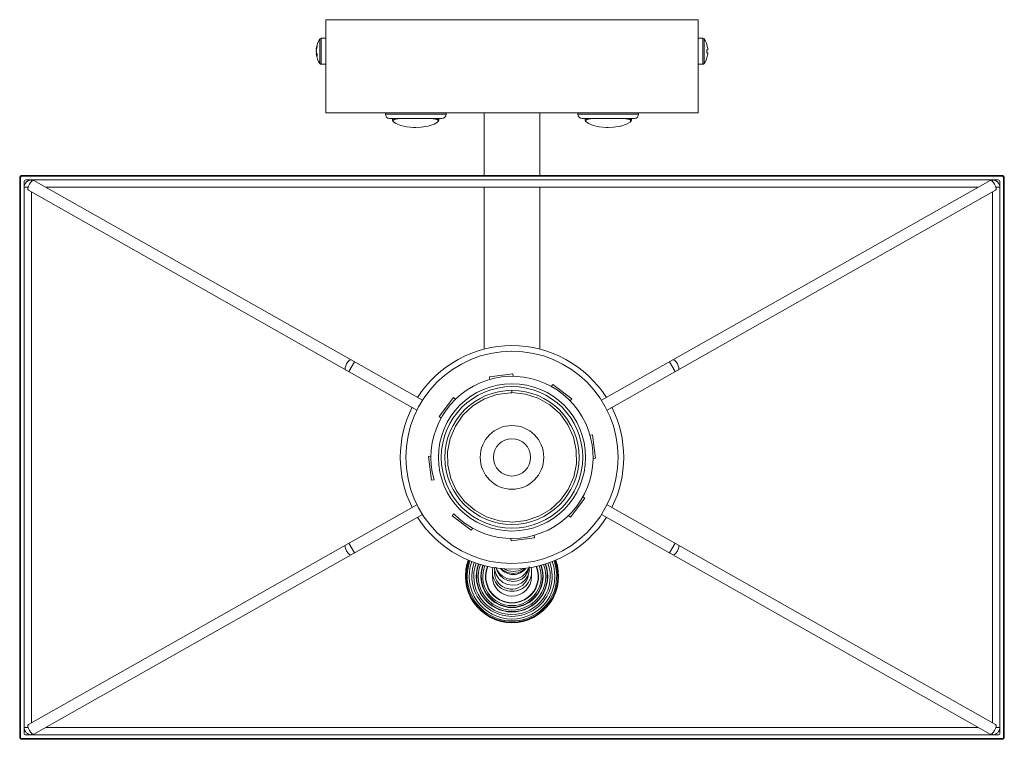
# Model space of a CAD drawing. Header units: millimetres. Extents: x -79 to 456, y -691 to 25.
# Tile 3 of 3: x -79 to 185, y -168 to 25. Entities that reach past the tile are written whole.
import ezdxf

# ---------------------------------------------------------------- set-up
doc = ezdxf.new("R2010")
doc.units = ezdxf.units.MM

msp = doc.modelspace()

# ---------------------------------------------------------------- linework, layer by layer
at = {"color": 7, "linetype": 'Continuous', "lineweight": 15}
for p, q in [((3.14, 25), (103.14, 25)), ((3.14, 25), (3.14, 0)), ((103.14, 25), (103.14, 0)), ((3.14, 20.02), (1.89, 20.02)), ((104.39, 20.02), (103.14, 20.02)), ((0.65, 17.11), (0.57, 17.12)), ((0.58, 16.52), (0.57, 16.43)), ((0.57, 16.43), (0.6, 16.43)), ((0.75, 15.94), (0.57, 15.92)), ((105.47, 18.24), (105.49, 18.25)), ((105.71, 16.95), (105.47, 16.92)), ((105.47, 16.11), (105.71, 16.09)), ((105.49, 14.79), (105.47, 14.8)), ((1.89, 13.02), (3.14, 13.02)), ((103.14, 13.02), (104.39, 13.02)), ((3.14, 0), (103.14, 0)), ((19.14, 0), (19.14, -0.4)), ((35.44, -0.4), (35.44, 0)), ((45.64, -16.81), (45.64, 0)), ((60.64, -16.81), (60.64, 0)), ((70.84, 0), (70.84, -0.4)), ((87.14, -0.4), (87.14, 0)), ((34.34, -1.5), (20.24, -1.5)), ((21.08, -1.5), (21.08, -2.05)), ((33.51, -2.04), (33.51, -1.5)), ((86.04, -1.5), (71.94, -1.5)), ((72.78, -1.5), (72.78, -2.05)), ((85.21, -2.04), (85.21, -1.5)), ((-78.86, -17.5), (-79.05, -17.5)), ((-79.05, -17.5), (-79.05, -167.5)), ((-78.86, -17.5), (-78.86, -167.5)), ((-78.36, -17), (-78.36, -16.81)), ((184.64, -16.81), (-78.36, -16.81)), ((184.64, -17), (-78.36, -17)), ((-77.86, -166.5), (-77.86, -18.5)), ((-77.36, -18), (183.64, -18)), ((29.11, -77.18), (-75.24, -18.15)), ((181.52, -18.15), (77.17, -77.18)), ((184.14, -18.5), (184.14, -166.5)), ((184.64, -17), (184.64, -16.81)), ((185.14, -167.5), (185.14, -17.5)), ((185.14, -17.5), (185.33, -17.5)), ((185.33, -167.5), (185.33, -17.5)), ((-76.71, -20.76), (27.63, -79.79)), ((-71.96, -20), (178.24, -20)), ((45.64, -63.45), (45.64, -20)), ((60.64, -63.45), (60.64, -20)), ((78.65, -79.79), (182.99, -20.76)), ((-75.86, -163.76), (-75.86, -21.24)), ((182.14, -21.24), (182.14, -163.76)), ((47.06, -70.91), (53.38, -70.07)), ((47.06, -70.91), (47.15, -71.57)), ((53.38, -70.07), (53.47, -70.73)), ((64.11, -72.94), (63.7, -73.46)), ((64.11, -72.94), (69.17, -76.81)), ((33.58, -81.53), (37.45, -76.47)), ((37.45, -76.47), (37.98, -76.87)), ((53.14, -75.12), (53.14, -74.5)), ((69.17, -76.81), (68.77, -77.34)), ((33.58, -81.53), (34.11, -81.94)), ((74.73, -86.42), (74.07, -86.51)), ((74.73, -86.42), (75.57, -92.74)), ((-78.86, -92.5), (-79.05, -92.5)), ((30.71, -92.26), (31.37, -92.17)), ((31.55, -98.58), (30.71, -92.26)), ((75.57, -92.74), (74.91, -92.83)), ((31.55, -98.58), (32.21, -98.49)), ((72.7, -103.47), (72.18, -103.06)), ((27.63, -105.21), (-76.71, -164.24)), ((72.7, -103.47), (68.83, -108.53)), ((182.99, -164.24), (78.65, -105.21)), ((-75.24, -166.85), (29.11, -107.82)), ((37.11, -108.19), (37.51, -107.66)), ((42.17, -112.06), (37.11, -108.19)), ((68.83, -108.53), (68.3, -108.13)), ((77.17, -107.82), (181.52, -166.85)), ((42.17, -112.06), (42.58, -111.54)), ((59.22, -114.09), (59.13, -113.43)), ((52.9, -114.93), (52.81, -114.27)), ((59.22, -114.09), (52.9, -114.93)), ((47.89, -123.26), (47.89, -124.49)), ((58.39, -124.49), (58.39, -123.26)), ((40.64, -124.27), (40.64, -124.36)), ((40.64, -124.37), (40.64, -124.4)), ((46.02, -124.47), (46.02, -124.49)), ((60.27, -124.49), (60.27, -124.47)), ((65.64, -124.36), (65.64, -124.27)), ((65.64, -124.4), (65.64, -124.37)), ((53.14, -136.8), (51.71, -136.71)), ((178.24, -165), (-71.96, -165)), ((-78.86, -167.5), (-79.05, -167.5)), ((-78.36, -168), (-78.36, -168.19)), ((-78.36, -168), (184.64, -168)), ((-78.36, -168.19), (184.64, -168.19)), ((183.64, -167), (-77.36, -167)), ((184.64, -168), (184.64, -168.19)), ((185.14, -167.5), (185.33, -167.5))]:
    msp.add_line(p, q, dxfattribs=at)
at = {"color": 8, "linetype": 'Continuous', "lineweight": 15}
for p, q in [((1.54, 13.21), (1.54, 19.83)), ((1.89, 13.02), (1.89, 20.02)), ((104.39, 20.02), (104.39, 13.02)), ((104.74, 19.83), (104.74, 13.21)), ((19.14, -0.4), (35.44, -0.4)), ((70.84, -0.4), (87.14, -0.4)), ((-75.86, -18), (-75.86, -18.42)), ((182.14, -18), (182.14, -18.42)), ((-77.86, -20), (-76.77, -20)), ((184.14, -20), (183.06, -20)), ((10.83, -66.84), (9.36, -69.45)), ((95.45, -66.84), (96.93, -69.45)), ((10.83, -118.16), (9.36, -115.55)), ((95.45, -118.16), (96.93, -115.55)), ((-77.86, -165), (-76.77, -165)), ((184.14, -165), (183.06, -165)), ((-75.86, -167), (-75.86, -166.58)), ((182.14, -167), (182.14, -166.58))]:
    msp.add_line(p, q, dxfattribs=at)
at = {"color": 7, "linetype": 'Continuous', "lineweight": 15, "flags": 128}
for points in [[(21.27, -2.33), (21.17, -2.26), (21.17, -1.84), (21.89, -1.58), (22.73, -1.5)], [(27.29, -3.94), (28.72, -3.88), (30.6, -3.57), (30.66, -3.56), (32.2, -3.06), (33.13, -2.54), (33.4, -2.1), (33.01, -1.78), (31.98, -1.6), (30.43, -1.52), (28.51, -1.5), (26.46, -1.5), (25.01, -1.51), (23.27, -1.55), (21.98, -1.68), (21.27, -1.94), (21.27, -2.36), (21.98, -2.88), (23.25, -3.38), (24.87, -3.75), (26.71, -3.93), (27.29, -3.94)], [(32.05, -1.5), (32.06, -1.5), (33.1, -1.68), (33.5, -2), (33.23, -2.44), (33.17, -2.47)], [(72.97, -2.33), (72.87, -2.26), (72.87, -1.84), (73.59, -1.58), (74.43, -1.5)], [(78.99, -3.94), (80.42, -3.88), (82.3, -3.57), (82.36, -3.56), (83.9, -3.06), (84.83, -2.54), (85.1, -2.1), (84.71, -1.78), (83.68, -1.6), (82.13, -1.52), (80.21, -1.5), (78.16, -1.5), (76.71, -1.51), (74.97, -1.55), (73.68, -1.68), (72.97, -1.94), (72.97, -2.36), (73.68, -2.88), (74.95, -3.38), (76.57, -3.75), (78.41, -3.93), (78.99, -3.94)], [(83.75, -1.5), (83.76, -1.5), (84.8, -1.68), (85.2, -2), (84.93, -2.44), (84.87, -2.47)], [(-75.24, -18.15), (-75.47, -18.15), (-75.77, -18.34), (-76.11, -18.71), (-76.43, -19.19), (-76.68, -19.71), (-76.82, -20.19), (-76.83, -20.56), (-76.71, -20.76)], [(181.52, -18.15), (181.75, -18.15), (182.06, -18.34), (182.39, -18.71), (182.71, -19.19), (182.96, -19.71), (183.1, -20.19), (183.11, -20.56), (182.99, -20.76), (182.99, -20.76)], [(53.14, -75.12), (56.76, -75.5), (60.17, -76.61), (63.32, -78.42), (66.03, -80.84), (68.14, -83.74), (69.64, -87.05), (70.41, -90.6), (70.43, -94.19), (69.71, -97.75), (68.25, -101.08), (66.17, -104), (63.49, -106.46), (60.36, -108.31), (56.96, -109.45), (53.36, -109.88), (49.73, -109.54), (46.31, -108.48), (43.14, -106.71), (40.4, -104.31), (38.24, -101.45), (36.71, -98.16), (35.89, -94.61), (35.83, -91.02), (36.51, -87.46), (37.93, -84.11), (39.97, -81.16), (42.62, -78.67), (45.73, -76.78), (49.11, -75.6), (52.71, -75.13), (53.14, -75.16)], [(40.86, -121.94), (40.74, -122.68), (40.64, -124.27)], [(48.48, -122.15), (48.48, -122.62), (48.88, -123.96), (49.63, -125.13), (50.67, -126.05), (51.91, -126.64), (53.26, -126.85), (54.58, -126.69), (55.79, -126.16), (56.78, -125.32), (57.45, -124.24), (57.78, -123.01), (57.71, -121.77)], [(48.95, -122.3), (49.16, -123), (49.88, -124.12), (50.87, -125), (52.04, -125.57), (53.32, -125.79), (54.59, -125.65), (55.74, -125.16), (56.68, -124.37), (57.33, -123.34), (57.62, -122.18), (57.62, -122.14)], [(56.54, -122.3), (56.07, -122.84), (54.82, -123.5), (53.37, -123.71), (51.89, -123.42), (50.56, -122.65), (50.3, -122.35)], [(57.01, -136.18), (55.24, -136.62), (53.14, -136.8)], [(-75.24, -166.85), (-75.47, -166.85), (-75.77, -166.66), (-76.11, -166.29), (-76.43, -165.81), (-76.68, -165.29), (-76.82, -164.81), (-76.83, -164.44), (-76.71, -164.24)], [(181.52, -166.85), (181.75, -166.85), (182.06, -166.66), (182.39, -166.29), (182.71, -165.81), (182.96, -165.29), (183.1, -164.81), (183.11, -164.44), (182.99, -164.24)]]:
    msp.add_lwpolyline(points, dxfattribs=at)
at = {"color": 8, "linetype": 'Continuous', "lineweight": 15, "flags": 128}
for points in [[(9.92, -66.32), (9.69, -66.32), (9.38, -66.52), (9.04, -66.89), (8.72, -67.37), (8.48, -67.89), (8.34, -68.37), (8.32, -68.74), (8.44, -68.93), (8.44, -68.93)], [(96.36, -66.32), (96.59, -66.32), (96.9, -66.52), (97.24, -66.89), (97.56, -67.37), (97.8, -67.89), (97.95, -68.37), (97.96, -68.74), (97.84, -68.93)], [(9.92, -118.68), (9.69, -118.68), (9.38, -118.48), (9.04, -118.11), (8.72, -117.63), (8.48, -117.11), (8.34, -116.63), (8.32, -116.26), (8.44, -116.07), (8.44, -116.07)], [(96.36, -118.68), (96.59, -118.68), (96.9, -118.48), (97.24, -118.11), (97.56, -117.63), (97.8, -117.11), (97.95, -116.63), (97.96, -116.26), (97.84, -116.07), (97.84, -116.07)]]:
    msp.add_lwpolyline(points, dxfattribs=at)
at = {"color": 7, "linetype": 'Continuous', "lineweight": 15}
for radius in [28.5, 19.77, 19, 18, 8.54, 5]:
    msp.add_circle((53.14, -92.5), radius, dxfattribs=at)
for centre, radius, start, end in [((6.54, 16.52), 6, 146.4976, 173.0376), ((1.89, 19.6), 0.42, 90, 146.4976), ((104.39, 19.6), 0.42, 33.5024, 90), ((99.74, 16.52), 6, 16.7762, 33.5024), ((4.42, 16.78), 3.86, 159.2331, 174.884), ((4.76, 16.23), 4.2, 160.0314, 174.8226), ((3.04, 16.93), 2.49, 187.2574, 206.1808), ((4.65, 16.79), 4.09, 185.0788, 192.1443), ((2.7, 16.18), 2.14, 187.1566, 208.0766), ((3.35, 17.91), 2.55, 174.6071, 185.3929), ((99.7, 16.52), 6.03, 4.1008, 16.5898), ((98.2, 16.52), 7.29, 356.8119, 3.1881), ((99.7, 16.52), 6.03, 343.4102, 355.8992), ((6.54, 16.52), 6, 186.9624, 213.5024), ((5.54, 15.5), 4.74, 176.0464, 183.9536), ((99.74, 16.52), 6, 326.4976, 343.2238), ((1.89, 13.44), 0.42, 213.5024, 270), ((104.39, 13.44), 0.42, 270, 326.4976), ((20.24, -0.4), 1.1, 180, 270), ((34.34, -0.4), 1.1, 270, 0), ((71.94, -0.4), 1.1, 180, 270), ((86.04, -0.4), 1.1, 270, 0), ((-78.36, -17.5), 0.686, 90, 180), ((-78.36, -17.5), 0.5, 90, 180), ((-75.86, -20), 2, 90, 180), ((-77.36, -18.5), 0.5, 90, 180), ((182.14, -20), 2, 0, 90), ((183.64, -18.5), 0.5, 0, 90), ((184.64, -17.5), 0.686, 0, 90), ((184.64, -17.5), 0.5, 0, 90), ((53.14, -92.5), 30, 32.366, 147.634), ((53.14, -92.5), 21.77, 224.1287, 195.9706), ((53.14, -92.5), 30, 153.366, 206.634), ((53.14, -92.5), 30, 333.366, 26.634), ((53.14, -92.5), 30, 212.366, 327.634), ((53.14, -124.4), 12.5, 159.9157, 270.0004), ((53.14, -124.4), 12.4, 159.9369, 270.0004), ((53.14, -124.4), 12.3, 159.9573, 270.0004), ((53.14, -124.4), 12.01, 159.9958, 20.0042), ((53.14, -124.41), 11.5, 160.0331, 270.0004), ((53.14, -124.42), 10.78, 160.0133, 19.9867), ((53.14, -124.43), 10.28, 159.9407, 270.0004), ((53.14, -124.44), 9.58, 159.7409, 270.0004), ((53.14, -124.44), 9.48, 159.7097, 20.2903), ((53.14, -124.45), 9.06, 159.5055, 270.0004), ((53.14, -124.46), 8.36, 159.0405, 270.0004), ((53.14, -124.46), 8.26, 158.969, 21.031), ((53.14, -124.46), 7.84, 158.5637, 270.0004), ((53.14, -124.4), 12.5, 269.9996, 20.0843), ((53.14, -124.4), 12.4, 269.9996, 20.0631), ((53.14, -124.4), 12.3, 269.9996, 20.0427), ((53.14, -124.41), 11.5, 269.9996, 19.9669), ((53.14, -124.43), 10.28, 269.9996, 20.0593), ((53.14, -124.44), 9.58, 269.9996, 20.2591), ((53.14, -124.45), 9.06, 269.9996, 20.4945), ((53.14, -124.46), 8.36, 269.9996, 20.9595), ((53.14, -124.46), 7.84, 269.9996, 21.4363), ((53.14, -124.49), 7.12, 157.5282, 270.0004), ((53.14, -124.49), 7.02, 157.3825, 270.0004), ((53.1, -123.25), 5.21, 166.7643, 270.4433), ((52.57, -123.4), 4.14, 169.7595, 212.7766), ((53.24, -120.56), 4.66, 197.8849, 341.543), ((53.03, -123.28), 4.6, 210.9806, 355.2711), ((53.44, -119.62), 4.32, 219.0291, 322.6846), ((53.47, -118.57), 4.56, 235.9468, 305.0025), ((53.14, -124.49), 7.12, 269.9996, 22.4718), ((53.14, -124.49), 7.02, 269.9996, 22.6175), ((53.17, -123.25), 5.21, 269.664, 13.1284), ((53.14, -124.49), 5.25, 180, 0), ((-75.86, -165), 2, 180, 270), ((-77.36, -166.5), 0.5, 180, 270), ((182.14, -165), 2, 270, 0), ((183.64, -166.5), 0.5, 270, 360), ((-78.36, -167.5), 0.686, 180, 270), ((-78.36, -167.5), 0.5, 180, 270), ((184.64, -167.5), 0.5, 270, 360), ((184.64, -167.5), 0.686, 270, 0)]:
    msp.add_arc(centre, radius, start, end, dxfattribs=at)

doc.saveas('drawing.dxf')
